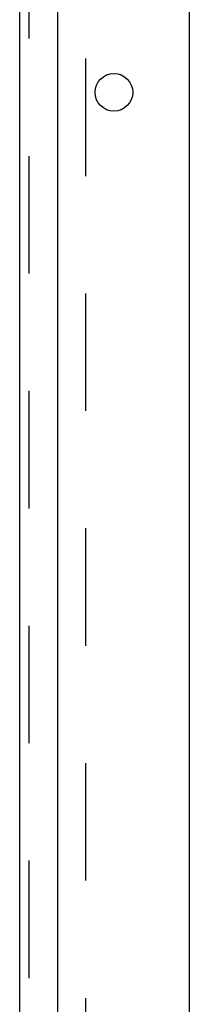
# Model space of a CAD drawing. Header units: inches. Extents: x 0 to 283, y 0 to 183.
# Tile 109 of 116: x 174.29 to 176.54, y 106.31 to 119.38. Entities that reach past the tile are written whole.
import ezdxf

# ---------------------------------------------------------------- set-up
doc = ezdxf.new("R2010")
doc.units = ezdxf.units.IN
doc.header["$LTSCALE"] = 15.583333
doc.header["$MEASUREMENT"] = 0
doc.linetypes.add('HIDDEN', pattern=[0.2, 0.1, -0.1])
doc.layers.get('0').update_dxf_attribs({"linetype": 'CONTINUOUS'})
doc.layers.add('SUBPANEL', color=7, linetype='CONTINUOUS')

msp = doc.modelspace()

# ---------------------------------------------------------------- linework, layer by layer
at = {"color": 7, "linetype": 'Continuous'}
for p, q in [((176.536, 133.787), (176.536, 50.037)), ((174.786, 130.412), (174.786, 52.037))]:
    msp.add_line(p, q, dxfattribs=at)
msp.add_circle((175.536, 118.412), 0.25, dxfattribs=at)
at = {"layer": 'SUBPANEL', "color": 3, "linetype": 'Continuous'}
msp.add_line((174.286, 58.068), (174.286, 129.756), dxfattribs=at)
at = {"layer": 'SUBPANEL', "color": 8, "linetype": 'HIDDEN'}
for p, q in [((174.411, 59.908), (174.411, 127.916)), ((175.161, 64.318), (175.161, 123.506))]:
    msp.add_line(p, q, dxfattribs=at)

doc.saveas('drawing.dxf')
